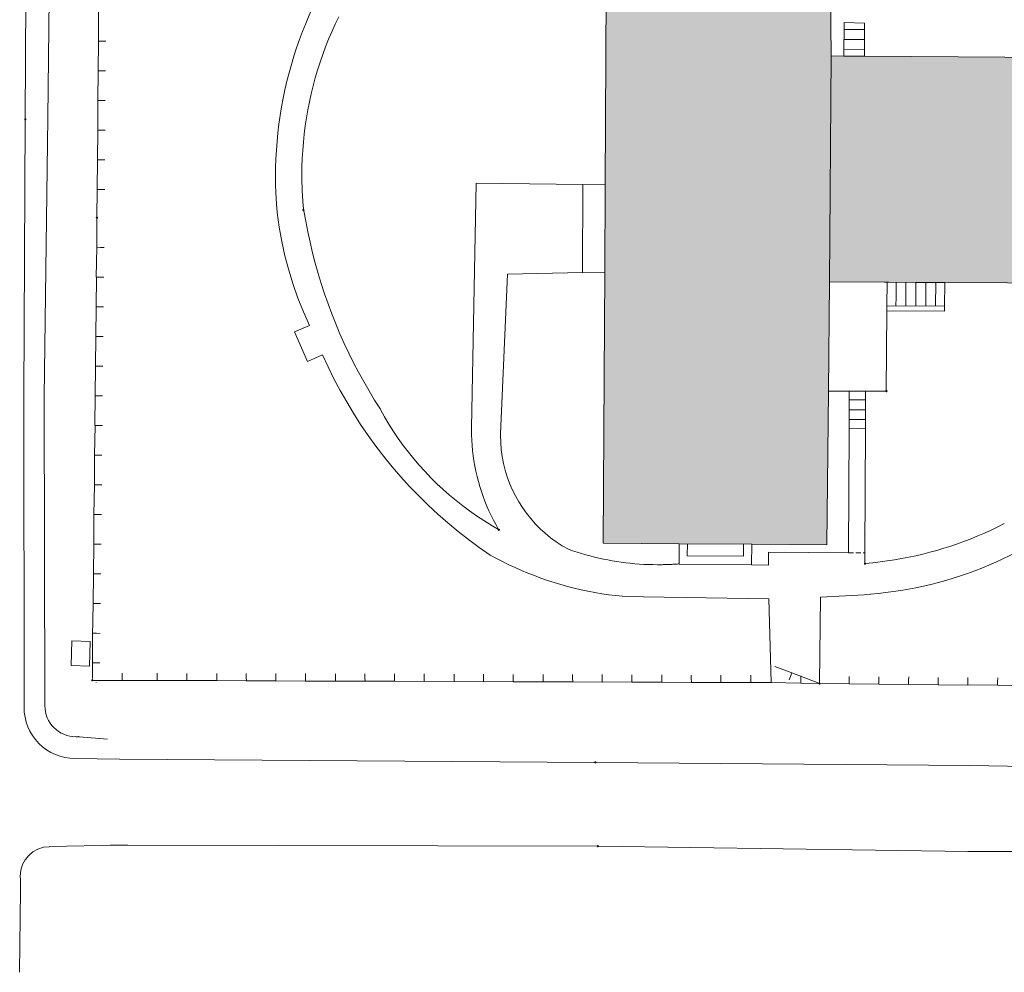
# Model space of a CAD drawing. Header units: metres. Extents: x -15 to 143, y -45 to 47.
# Tile 22 of 41: x 87.45 to 89.84, y 25.81 to 28.12. Entities that reach past the tile are written whole.
import ezdxf

# ---------------------------------------------------------------- set-up
doc = ezdxf.new("R2010")
doc.units = ezdxf.units.M
doc.header["$LTSCALE"] = 0.0125
doc.layers.add('X_YYY_STF_8', color=7, linetype='Continuous', lineweight=9)

# ---------------------------------------------------------------- blocks, each defined once
blk = doc.blocks.new('Ü_Plan_W')
at = {"layer": 'X_YYY_STF_8'}
h = blk.add_hatch(color=9, dxfattribs=at)
h.dxf.hatch_style = 1
h.paths.add_polyline_path([(1.1847, 1.8157), (1.3697, 1.8161), (1.4556, 1.8153), (1.6381, 1.8127), (1.6394, 1.687), (1.6364, 1.2302), (1.6339, 1.0092), (1.6309, 0.6985), (1.4789, 0.6998), (1.332, 0.7006), (1.1788, 0.7019), (1.1806, 1.0391), (1.1817, 1.2484), (1.1826, 1.4266)])
h = blk.add_hatch(color=9, dxfattribs=at)
h.dxf.hatch_style = 1
edge = h.paths.add_edge_path()
edge.add_line((1.6394, 1.687), (1.6652, 1.6866))
edge.add_line((1.6652, 1.6866), (1.7067, 1.6866))
edge.add_line((1.7067, 1.6866), (2.3688, 1.6818))
edge.add_line((2.3688, 1.6818), (3.2315, 1.6756))
edge.add_line((3.2315, 1.6756), (3.3424, 1.6751))
edge.add_line((3.3424, 1.6751), (3.6934, 1.6743))
edge.add_line((3.6934, 1.6743), (3.8902, 1.673))
edge.add_line((3.8902, 1.673), (4.4715, 1.6688))
edge.add_line((4.4715, 1.6688), (4.6387, 1.6654))
edge.add_line((4.6387, 1.6654), (4.8351, 1.662))
edge.add_line((4.8351, 1.662), (4.8474, 1.662))
edge.add_line((4.8474, 1.662), (4.8461, 1.212))
edge.add_line((4.8461, 1.212), (4.7487, 1.2124))
edge.add_line((4.7487, 1.2124), (4.0299, 1.2162))
edge.add_line((4.0299, 1.2162), (3.7713, 1.2179))
edge.add_line((3.7713, 1.2179), (3.771, 1.1312))
edge.add_line((3.771, 1.1312), (3.651, 1.1316))
edge.add_line((3.651, 1.1316), (3.618, 1.132))
edge.add_line((3.618, 1.132), (3.4724, 1.1324))
edge.add_line((3.4724, 1.1324), (3.4322, 1.1324))
edge.add_line((3.4322, 1.1324), (3.3293, 1.1333))
edge.add_line((3.3293, 1.1333), (3.3162, 1.1333))
edge.add_line((3.3162, 1.1333), (3.3167, 1.2205))
edge.add_line((3.3167, 1.2205), (1.6364, 1.2302))
edge.add_line((1.6364, 1.2302), (1.6394, 1.687))
at = {"layer": 'X_YYY_STF_8', "linetype": 'Continuous', "lineweight": 0}
for points in [[(0.0112, 1.5587), (0.0104, 1.5575), (0.0095, 1.5575), (0.0087, 1.5587), (0.0095, 1.56), (0.0104, 1.56), (0.0112, 1.5587)], [(0.5738, 1.3754), (0.5734, 1.3741), (0.5721, 1.3741), (0.5713, 1.3754), (0.5721, 1.3767), (0.5734, 1.3767), (0.5738, 1.3754)], [(1.7528, 1.0092), (1.752, 1.008), (1.7507, 1.008), (1.7499, 1.0092), (1.7507, 1.0101), (1.752, 1.0101), (1.7528, 1.0092)], [(0.9688, 0.7286), (0.9684, 0.7273), (0.9671, 0.7273), (0.9663, 0.7286), (0.9671, 0.7294), (0.9684, 0.7294), (0.9688, 0.7286)], [(0.1467, 0.4246), (0.1458, 0.4233), (0.145, 0.4233), (0.1441, 0.4246), (0.145, 0.4255), (0.1458, 0.4255), (0.1467, 0.4246)], [(1.6173, 0.4178), (1.6165, 0.417), (1.6152, 0.417), (1.6148, 0.4178), (1.6152, 0.4191), (1.6165, 0.4191), (1.6173, 0.4178)], [(1.1644, 0.2586), (1.1635, 0.2574), (1.1623, 0.2574), (1.1618, 0.2586), (1.1623, 0.2595), (1.1635, 0.2595), (1.1644, 0.2586)]]:
    blk.add_hatch(color=256, dxfattribs=at).paths.add_polyline_path(points, flags=0)
at = {"layer": 'X_YYY_STF_8', "linetype": 'Continuous', "lineweight": 9}
for points in [[(0.156, 1.3598), (0.1556, 1.3589), (0.1543, 1.3589), (0.1535, 1.3598), (0.1543, 1.361), (0.1556, 1.361), (0.156, 1.3598)], [(1.7092, 0.6604), (1.7088, 0.6591), (1.7075, 0.6591), (1.7067, 0.6604), (1.7075, 0.6613), (1.7088, 0.6613), (1.7092, 0.6604)], [(1.169, 0.0893), (1.1682, 0.088), (1.1669, 0.088), (1.1665, 0.0893), (1.1669, 0.0902), (1.1682, 0.0902)]]:
    blk.add_hatch(color=256, dxfattribs=at).paths.add_polyline_path(points, flags=0)
at = {"layer": 'X_YYY_STF_8', "linetype": 'Continuous', "lineweight": 0}
for p, q in [((0.0099, 1.56), (0.0159, 2.6022)), ((0.0671, 2.6027), (0.0557, 1.5621)), ((0.1581, 1.7772), (0.1577, 1.7171)), ((1.666, 1.7403), (1.6847, 1.7403)), ((1.6847, 1.7403), (1.7067, 1.7403)), ((0.1577, 1.7171), (0.1573, 1.6569)), ((0.1577, 1.7171), (0.1577, 1.7168)), ((0.1653, 1.7166), (0.1725, 1.7166)), ((1.666, 1.7204), (1.6847, 1.7204)), ((1.6847, 1.7204), (1.7062, 1.72)), ((1.7067, 1.6866), (1.6652, 1.6866)), ((0.1573, 1.6569), (0.1568, 1.5968)), ((0.1573, 1.6569), (0.1573, 1.6569)), ((0.1645, 1.6569), (0.1721, 1.6569)), ((0.1568, 1.5968), (0.1564, 1.5367)), ((0.1568, 1.5968), (0.1568, 1.5968)), ((0.164, 1.5968), (0.1717, 1.5968)), ((0.0099, 1.5575), (0.007, 0.9995)), ((0.0557, 1.5621), (0.0481, 0.9978)), ((0.1564, 1.5371), (0.1556, 1.477)), ((0.1564, 1.5367), (0.1564, 1.5371)), ((0.1636, 1.5367), (0.1712, 1.5367)), ((0.156, 1.477), (0.1552, 1.4169)), ((0.1556, 1.477), (0.156, 1.477)), ((0.1632, 1.477), (0.1708, 1.477)), ((0.1552, 1.4169), (0.1547, 1.361)), ((0.1552, 1.4169), (0.1552, 1.4167)), ((0.1628, 1.4169), (0.1704, 1.4169)), ((0.9214, 1.43), (0.9121, 0.9347)), ((1.1373, 1.4271), (0.9214, 1.43)), ((1.1364, 1.2488), (1.1373, 1.4271)), ((1.1373, 1.4271), (1.1826, 1.4266)), ((0.5734, 1.3754), (0.5734, 1.3752)), ((0.5235, 1.3407), (0.5192, 1.3703)), ((0.5285, 1.3115), (0.5235, 1.3407)), ((0.1543, 1.3001), (0.1535, 1.2399)), ((0.1543, 1.2996), (0.1543, 1.3001)), ((0.1619, 1.2996), (0.1691, 1.2996)), ((0.5349, 1.2827), (0.5285, 1.3115)), ((0.5429, 1.2539), (0.5349, 1.2827)), ((0.1539, 1.2399), (0.153, 1.1798)), ((0.1535, 1.2399), (0.1539, 1.2399)), ((0.1611, 1.2395), (0.1687, 1.2395)), ((0.5514, 1.2251), (0.5429, 1.2539)), ((0.9709, 0.9229), (0.9853, 1.2459)), ((0.9853, 1.2459), (1.1364, 1.2488)), ((0.5611, 1.1972), (0.5514, 1.2251)), ((1.7528, 1.2294), (1.7465, 1.2294)), ((1.7524, 1.1815), (1.7528, 1.2294)), ((1.8692, 1.2285), (1.7528, 1.2294)), ((1.7909, 1.2285), (1.7909, 1.182)), ((1.8108, 1.2285), (1.8108, 1.1815)), ((1.8311, 1.2285), (1.8307, 1.1815)), ((1.851, 1.2285), (1.8506, 1.1815)), ((1.8692, 1.2285), (1.8688, 1.1807)), ((0.5726, 1.1697), (0.5611, 1.1972)), ((1.771, 1.1993), (1.7706, 1.182)), ((0.153, 1.1798), (0.1526, 1.1197)), ((0.153, 1.1798), (0.153, 1.1798)), ((0.1607, 1.1798), (0.1679, 1.1794)), ((1.8688, 1.1807), (1.7524, 1.1815)), ((1.7524, 1.1714), (1.7524, 1.1815)), ((1.8688, 1.1807), (1.8688, 1.171)), ((0.5844, 1.1422), (0.5726, 1.1697)), ((1.7511, 1.0105), (1.7524, 1.1714)), ((1.8688, 1.171), (1.7524, 1.1714)), ((0.5844, 1.1422), (0.5544, 1.129)), ((0.1526, 1.1197), (0.1518, 1.0596)), ((0.1526, 1.1197), (0.1526, 1.1195)), ((0.1598, 1.1197), (0.1674, 1.1197)), ((0.5544, 1.129), (0.5806, 1.0694)), ((0.5806, 1.0694), (0.6107, 1.0825)), ((0.1518, 1.06), (0.1513, 0.9999)), ((0.1518, 1.0596), (0.1518, 1.06)), ((0.1594, 1.0596), (0.167, 1.0596)), ((0.007, 0.9995), (0.0074, 0.3734)), ((0.0493, 0.3734), (0.0481, 0.9978)), ((0.1513, 0.9999), (0.1505, 0.9398)), ((0.1513, 0.9999), (0.1513, 0.9999)), ((0.1585, 0.9995), (0.1662, 0.9995)), ((1.6762, 1.0092), (1.6339, 1.0092)), ((1.7092, 1.0092), (1.6762, 1.0092)), ((1.6762, 0.9339), (1.6762, 1.0092)), ((1.7088, 0.9343), (1.7092, 1.0092)), ((1.7499, 1.0092), (1.7092, 1.0092)), ((1.6766, 0.9919), (1.7084, 0.9915)), ((1.6766, 0.9716), (1.7084, 0.9716)), ((0.1509, 0.9398), (0.1501, 0.8797)), ((0.1505, 0.9398), (0.1509, 0.9398)), ((0.1581, 0.9398), (0.1657, 0.9398)), ((1.6766, 0.9517), (1.7084, 0.9517)), ((1.6762, 0.9339), (1.6749, 0.6824)), ((1.7079, 0.6824), (1.7088, 0.9343)), ((0.1501, 0.8797), (0.1496, 0.82)), ((0.1501, 0.8797), (0.1501, 0.8797)), ((0.1577, 0.8797), (0.1649, 0.8797)), ((0.1496, 0.82), (0.1488, 0.7599)), ((0.1496, 0.82), (0.1496, 0.82)), ((0.1568, 0.8196), (0.1645, 0.8196)), ((0.1488, 0.7599), (0.1484, 0.6998)), ((0.1488, 0.7599), (0.1488, 0.7599)), ((0.1564, 0.7599), (0.164, 0.7595)), ((0.9684, 0.7286), (0.9684, 0.7284)), ((1.7092, 0.7184), (1.7092, 0.7184)), ((0.1484, 0.6998), (0.1475, 0.6397)), ((0.1484, 0.6998), (0.1484, 0.6998)), ((0.1556, 0.6998), (0.1632, 0.6998)), ((1.3485, 0.6761), (1.349, 0.7006)), ((1.4624, 0.6998), (1.462, 0.6752)), ((1.4785, 0.6583), (1.4789, 0.6998)), ((1.6749, 0.6824), (1.5128, 0.6837)), ((1.6897, 0.6824), (1.6999, 0.6824)), ((1.7045, 0.6824), (1.7079, 0.6824)), ((1.7079, 0.6617), (1.7079, 0.6824)), ((1.332, 0.6596), (1.4785, 0.6583)), ((1.462, 0.6752), (1.3485, 0.6761)), ((1.5128, 0.6574), (1.4785, 0.6583)), ((1.7092, 0.6604), (1.7092, 0.6602)), ((0.1475, 0.6401), (0.1471, 0.58)), ((0.1475, 0.6397), (0.1475, 0.6401)), ((0.1552, 0.6397), (0.1628, 0.6397)), ((1.6178, 0.5927), (1.719, 0.5982)), ((0.1471, 0.58), (0.1458, 0.5135)), ((0.1471, 0.58), (0.1471, 0.58)), ((0.1547, 0.5795), (0.1619, 0.5795)), ((1.2177, 0.5939), (1.5132, 0.5893)), ((1.5132, 0.5893), (1.5183, 0.42)), ((0.1463, 0.5199), (0.1463, 0.5197)), ((0.1539, 0.5199), (0.1615, 0.5194)), ((0.1412, 0.5029), (0.1039, 0.5042)), ((0.1399, 0.453), (0.1412, 0.5029)), ((0.1458, 0.4597), (0.1458, 0.4597)), ((0.153, 0.4597), (0.1607, 0.4597)), ((0.1027, 0.4542), (0.1399, 0.453)), ((0.2055, 0.4318), (0.2055, 0.439)), ((0.2766, 0.4314), (0.2766, 0.439)), ((0.3368, 0.4314), (0.3368, 0.4386)), ((0.3969, 0.431), (0.3969, 0.4386)), ((0.4566, 0.431), (0.4566, 0.4386)), ((0.5167, 0.4305), (0.5167, 0.4382)), ((0.5768, 0.4305), (0.5768, 0.4382)), ((1.5602, 0.4394), (1.5255, 0.4521)), ((1.6148, 0.4187), (1.5598, 0.4394)), ((1.5598, 0.4394), (1.5602, 0.4394)), ((0.153, 0.42), (0.153, 0.4197)), ((0.2055, 0.4242), (0.2055, 0.4242)), ((0.2055, 0.4242), (0.2165, 0.4242)), ((0.2766, 0.4242), (0.2766, 0.4242)), ((0.2766, 0.4242), (0.3368, 0.4238)), ((0.3368, 0.4238), (0.3368, 0.4238)), ((0.3368, 0.4238), (0.3969, 0.4238)), ((0.3969, 0.4238), (0.3969, 0.4238)), ((0.3969, 0.4238), (0.4566, 0.4233)), ((0.4566, 0.4233), (0.457, 0.4233)), ((0.457, 0.4233), (0.5167, 0.4233)), ((0.5167, 0.4233), (0.5167, 0.4233)), ((0.5167, 0.4233), (0.5768, 0.4229)), ((0.5768, 0.4229), (0.5768, 0.4229)), ((0.5768, 0.4229), (0.6369, 0.4229)), ((0.6369, 0.4301), (0.6369, 0.4377)), ((0.6369, 0.4229), (0.6369, 0.4229)), ((0.6369, 0.4229), (0.6966, 0.4225)), ((0.6966, 0.4301), (0.6966, 0.4377)), ((0.6966, 0.4225), (0.697, 0.4225)), ((0.697, 0.4225), (0.7567, 0.4225)), ((0.7567, 0.4297), (0.7567, 0.4373)), ((0.7567, 0.4225), (0.7567, 0.4225)), ((0.7567, 0.4225), (0.8168, 0.4221)), ((0.8168, 0.4297), (0.8168, 0.4373)), ((0.8168, 0.4221), (0.8168, 0.4225)), ((0.8168, 0.4225), (0.8769, 0.4221)), ((0.8769, 0.4297), (0.8769, 0.4369)), ((0.8769, 0.4221), (0.8769, 0.4221)), ((0.8769, 0.4221), (0.9366, 0.4216)), ((0.9366, 0.4293), (0.9366, 0.4369)), ((0.9366, 0.4216), (0.9366, 0.4221)), ((0.9366, 0.4221), (0.9967, 0.4216)), ((0.9967, 0.4293), (0.9967, 0.4365)), ((0.9967, 0.4216), (0.9967, 0.4216)), ((0.9967, 0.4216), (1.0569, 0.4212)), ((1.0569, 0.4288), (1.0569, 0.4365)), ((1.0569, 0.4212), (1.0569, 0.4216)), ((1.0569, 0.4216), (1.1165, 0.4212)), ((1.1165, 0.4288), (1.1165, 0.436)), ((1.1165, 0.4212), (1.117, 0.4212)), ((1.117, 0.4212), (1.1767, 0.4208)), ((1.1767, 0.4284), (1.1767, 0.436)), ((1.1767, 0.4208), (1.1767, 0.4212)), ((1.1767, 0.4212), (1.2368, 0.4208)), ((1.2368, 0.4284), (1.2368, 0.4356)), ((1.2368, 0.4208), (1.2368, 0.4208)), ((1.2368, 0.4208), (1.2969, 0.4208)), ((1.2969, 0.428), (1.2969, 0.4356)), ((1.2969, 0.4208), (1.2969, 0.4208)), ((1.2969, 0.4208), (1.3566, 0.4204)), ((1.3566, 0.428), (1.3566, 0.4352)), ((1.3566, 0.4204), (1.357, 0.4204)), ((1.357, 0.4204), (1.4167, 0.4204)), ((1.4167, 0.4276), (1.4167, 0.4352)), ((1.4167, 0.4204), (1.4167, 0.4204)), ((1.4167, 0.4204), (1.4768, 0.42)), ((1.4768, 0.4276), (1.4768, 0.4352)), ((1.4768, 0.42), (1.4768, 0.4197)), ((1.4768, 0.42), (1.5183, 0.42)), ((1.5572, 0.4322), (1.5547, 0.4255)), ((1.5784, 0.4263), (1.5784, 0.4335)), ((1.5784, 0.4187), (1.5784, 0.4187)), ((1.5784, 0.4187), (1.6148, 0.4178)), ((1.6762, 0.425), (1.6762, 0.4322)), ((1.7363, 0.4242), (1.7363, 0.4318)), ((1.796, 0.4238), (1.7964, 0.4314)), ((1.8561, 0.4229), (1.8561, 0.4305)), ((1.9162, 0.4225), (1.9162, 0.4301)), ((1.9759, 0.4216), (1.9763, 0.4293)), ((1.6762, 0.4174), (1.6762, 0.4174)), ((1.6762, 0.4174), (1.7359, 0.417)), ((1.7359, 0.417), (1.7363, 0.417)), ((1.7363, 0.417), (1.796, 0.4161)), ((1.796, 0.4161), (1.796, 0.4161)), ((1.796, 0.4161), (1.8561, 0.4157)), ((1.8561, 0.4157), (1.8561, 0.4157)), ((1.8561, 0.4157), (1.9158, 0.4149)), ((1.9158, 0.4149), (1.9162, 0.4153)), ((1.9162, 0.4153), (1.9759, 0.4144)), ((1.9759, 0.4144), (1.9759, 0.4144)), ((1.9759, 0.4144), (2.036, 0.4136)), ((0.1187, 0.3103), (0.1763, 0.3052)), ((0.2004, 0.2654), (1.1618, 0.2586)), ((1.1644, 0.2586), (1.9209, 0.2523)), ((1.9209, 0.2523), (2.0949, 0.2493)), ((0.1992, 0.0914), (0.0582, 0.0885)), ((0.2165, 0.0919), (0.1814, 0.091)), ((1.1665, 0.0893), (0.1992, 0.0914)), ((1.1686, 0.0893), (1.1686, 0.0891)), ((1.9162, 0.0787), (1.169, 0.0893)), ((2.7502, 0.0745), (1.9162, 0.0787)), ((0.0002, 0.0237), (0, 0)), ((0, 0), (-0.0015, -0.1659))]:
    blk.add_line(p, q, dxfattribs=at)
at = {"layer": 'X_YYY_STF_8', "linetype": 'Continuous', "lineweight": 5}
for p, q in [((1.6652, 1.6866), (1.6656, 1.7543)), ((1.6656, 1.7543), (1.7071, 1.753)), ((1.7071, 1.753), (1.7067, 1.6866)), ((1.6656, 1.7005), (1.7062, 1.7001)), ((1.1364, 1.2488), (1.1817, 1.2484)), ((1.771, 1.2285), (1.771, 1.1993)), ((1.7088, 0.9343), (1.6762, 0.9339)), ((1.332, 0.7006), (1.332, 0.6596)), ((1.5128, 0.6574), (1.5128, 0.6837)), ((1.6161, 0.4191), (1.6178, 0.5927)), ((0.0074, 0.37), (0.0074, 0.3734)), ((0.1103, 0.2663), (0.2004, 0.2654))]:
    blk.add_line(p, q, dxfattribs=at)
at = {"layer": 'X_YYY_STF_8', "linetype": 'Continuous', "lineweight": 13}
for p, q in [((0.1577, 1.7171), (0.1653, 1.7166)), ((0.1573, 1.6569), (0.1645, 1.6569)), ((0.1568, 1.5968), (0.164, 1.5968)), ((0.1564, 1.5371), (0.1636, 1.5367)), ((0.156, 1.477), (0.1632, 1.477)), ((0.1552, 1.4169), (0.1628, 1.4169)), ((0.1543, 1.3001), (0.1619, 1.2996)), ((0.1539, 1.2399), (0.1611, 1.2395)), ((0.153, 1.1798), (0.1607, 1.1798)), ((0.1526, 1.1197), (0.1598, 1.1197)), ((0.1518, 1.06), (0.1594, 1.0596)), ((0.1513, 0.9999), (0.1585, 0.9995)), ((0.1509, 0.9398), (0.1581, 0.9398)), ((0.1501, 0.8797), (0.1577, 0.8797)), ((0.1496, 0.82), (0.1568, 0.8196)), ((0.1488, 0.7599), (0.1564, 0.7599)), ((0.1484, 0.6998), (0.1556, 0.6998)), ((1.6749, 0.6824), (1.6847, 0.6824)), ((0.1475, 0.6401), (0.1552, 0.6397)), ((0.1471, 0.58), (0.1547, 0.5795)), ((0.1463, 0.5199), (0.1539, 0.5199)), ((0.1458, 0.4597), (0.153, 0.4597)), ((1.5602, 0.4394), (1.5572, 0.4322)), ((0.2055, 0.4242), (0.2055, 0.4318)), ((0.2766, 0.4242), (0.2766, 0.4314)), ((0.3368, 0.4238), (0.3368, 0.4314)), ((0.3969, 0.4238), (0.3969, 0.431)), ((0.457, 0.4233), (0.4566, 0.431)), ((0.5167, 0.4233), (0.5167, 0.4305)), ((0.5768, 0.4229), (0.5768, 0.4305)), ((0.6369, 0.4229), (0.6369, 0.4301)), ((0.697, 0.4225), (0.6966, 0.4301)), ((0.7567, 0.4225), (0.7567, 0.4297)), ((0.8168, 0.4225), (0.8168, 0.4297)), ((0.8769, 0.4221), (0.8769, 0.4297)), ((0.9366, 0.4221), (0.9366, 0.4293)), ((0.9967, 0.4216), (0.9967, 0.4293)), ((1.0569, 0.4216), (1.0569, 0.4288)), ((1.117, 0.4212), (1.1165, 0.4288)), ((1.1767, 0.4212), (1.1767, 0.4284)), ((1.2368, 0.4208), (1.2368, 0.4284)), ((1.2969, 0.4208), (1.2969, 0.428)), ((1.357, 0.4204), (1.3566, 0.428)), ((1.4167, 0.4204), (1.4167, 0.4276)), ((1.4768, 0.42), (1.4768, 0.4276)), ((1.5784, 0.4187), (1.5784, 0.4263)), ((1.6762, 0.4174), (1.6762, 0.425)), ((1.7363, 0.417), (1.7363, 0.4242)), ((1.796, 0.4161), (1.796, 0.4238)), ((1.8561, 0.4157), (1.8561, 0.4229)), ((1.9162, 0.4153), (1.9162, 0.4225)), ((1.9759, 0.4144), (1.9759, 0.4216))]:
    blk.add_line(p, q, dxfattribs=at)
at = {"layer": 'X_YYY_STF_8', "linetype": 'Continuous', "lineweight": 9}
for p, q in [((0.1577, 1.7171), (0.1577, 1.7168)), ((0.1573, 1.6569), (0.1573, 1.6569)), ((0.1568, 1.5968), (0.1568, 1.5968)), ((0.0108, 1.5587), (0.0108, 1.5585)), ((0.1564, 1.5367), (0.1564, 1.5371)), ((0.1556, 1.477), (0.156, 1.477)), ((0.1552, 1.4169), (0.1552, 1.4167)), ((0.1547, 1.3585), (0.1543, 1.2996)), ((0.1543, 1.2996), (0.1543, 1.3001)), ((0.1535, 1.2399), (0.1539, 1.2399)), ((0.153, 1.1798), (0.153, 1.1798)), ((0.1526, 1.1197), (0.1526, 1.1195)), ((0.1518, 1.0596), (0.1518, 1.06)), ((0.1513, 0.9999), (0.1513, 0.9999)), ((1.7524, 1.0092), (1.7524, 1.009)), ((0.1505, 0.9398), (0.1509, 0.9398)), ((0.1501, 0.8797), (0.1501, 0.8797)), ((0.1496, 0.82), (0.1496, 0.82)), ((0.1488, 0.7599), (0.1488, 0.7599)), ((0.1484, 0.6998), (0.1484, 0.6998)), ((0.1475, 0.6397), (0.1475, 0.6401)), ((0.1471, 0.58), (0.1471, 0.58)), ((0.1463, 0.5199), (0.1463, 0.5197)), ((0.1458, 0.4597), (0.1458, 0.4597)), ((1.5598, 0.4394), (1.5602, 0.4394)), ((0.1463, 0.4246), (0.1463, 0.4244)), ((0.1467, 0.4242), (0.2055, 0.4242)), ((0.2055, 0.4242), (0.2055, 0.4242)), ((0.2165, 0.4242), (0.2766, 0.4242)), ((0.2766, 0.4242), (0.2766, 0.4242)), ((0.3368, 0.4238), (0.3368, 0.4238)), ((0.3969, 0.4238), (0.3969, 0.4238)), ((0.4566, 0.4233), (0.457, 0.4233)), ((0.5167, 0.4233), (0.5167, 0.4233)), ((0.5768, 0.4229), (0.5768, 0.4229)), ((0.6369, 0.4229), (0.6369, 0.4229)), ((0.6966, 0.4225), (0.697, 0.4225)), ((0.7567, 0.4225), (0.7567, 0.4225)), ((0.8168, 0.4221), (0.8168, 0.4225)), ((0.8769, 0.4221), (0.8769, 0.4221)), ((0.9366, 0.4216), (0.9366, 0.4221)), ((0.9967, 0.4216), (0.9967, 0.4216)), ((1.0569, 0.4212), (1.0569, 0.4216)), ((1.1165, 0.4212), (1.117, 0.4212)), ((1.1767, 0.4208), (1.1767, 0.4212)), ((1.2368, 0.4208), (1.2368, 0.4208)), ((1.2969, 0.4208), (1.2969, 0.4208)), ((1.3566, 0.4204), (1.357, 0.4204)), ((1.4167, 0.4204), (1.4167, 0.4204)), ((1.4768, 0.42), (1.4768, 0.4197)), ((1.5183, 0.42), (1.5784, 0.4187)), ((1.5784, 0.4187), (1.5784, 0.4187)), ((1.6173, 0.4178), (1.6762, 0.4174)), ((1.6762, 0.4174), (1.6762, 0.4174)), ((1.7359, 0.417), (1.7363, 0.417)), ((1.796, 0.4161), (1.796, 0.4161)), ((1.8561, 0.4157), (1.8561, 0.4157)), ((1.9158, 0.4149), (1.9162, 0.4153)), ((1.9759, 0.4144), (1.9759, 0.4144)), ((1.164, 0.2586), (1.164, 0.2584))]:
    blk.add_line(p, q, dxfattribs=at)
at = {"layer": 'X_YYY_STF_8', "linetype": 'Continuous', "lineweight": 18}
for p, q in [((0.1039, 0.5042), (0.1027, 0.4542)), ((0.1458, 0.428), (0.1458, 0.5135))]:
    blk.add_line(p, q, dxfattribs=at)
at = {"layer": 'X_YYY_STF_8'}
for points in [[(1.1847, 1.8157), (1.3697, 1.8161), (1.4556, 1.8153), (1.6381, 1.8127), (1.6394, 1.687), (1.6364, 1.2302), (1.6339, 1.0092), (1.6309, 0.6985), (1.4789, 0.6998), (1.332, 0.7006), (1.1788, 0.7019), (1.1806, 1.0391), (1.1817, 1.2484), (1.1826, 1.4266), (1.1847, 1.8157)], [(1.6394, 1.687), (1.6652, 1.6866), (1.7067, 1.6866), (2.3688, 1.6818), (3.2315, 1.6756), (3.3424, 1.6751), (3.6934, 1.6743), (3.8902, 1.673), (4.4715, 1.6688)], [(4.0299, 1.2162), (3.7713, 1.2179), (3.771, 1.1312), (3.651, 1.1316), (3.618, 1.132), (3.4724, 1.1324), (3.4322, 1.1324), (3.3293, 1.1333), (3.3162, 1.1333), (3.3167, 1.2205), (1.6364, 1.2302), (1.6394, 1.687)]]:
    blk.add_lwpolyline(points, dxfattribs=at)
at = {"layer": 'X_YYY_STF_8', "linetype": 'Continuous', "lineweight": 0}
for points in [[(0.5158, 1.4436), (0.516, 1.4613), (0.5166, 1.4789), (0.5176, 1.4966), (0.5189, 1.5142), (0.5206, 1.5317), (0.5227, 1.5492), (0.5252, 1.5666), (0.5281, 1.584), (0.5313, 1.6013), (0.5349, 1.6185), (0.5389, 1.6357), (0.5433, 1.6527), (0.548, 1.6697), (0.5531, 1.6865), (0.5585, 1.7033), (0.5643, 1.7199), (0.5705, 1.7364), (0.577, 1.7528), (0.5839, 1.7691), (0.5912, 1.7852)], [(0.5692, 1.4461), (0.5694, 1.4627), (0.5699, 1.4793), (0.5709, 1.4959), (0.5722, 1.5124), (0.5739, 1.5289), (0.576, 1.5454), (0.5784, 1.5617), (0.5813, 1.578), (0.5844, 1.5943), (0.588, 1.6104), (0.5919, 1.6265), (0.5962, 1.6425), (0.6009, 1.6583), (0.6059, 1.6741), (0.6113, 1.6898), (0.6171, 1.7053), (0.6232, 1.7207), (0.6297, 1.736), (0.6365, 1.7512), (0.6437, 1.7662)], [(0.5192, 1.3703), (0.5189, 1.3738), (0.5186, 1.3774), (0.5183, 1.3809), (0.5181, 1.3845), (0.5178, 1.388), (0.5176, 1.3916), (0.5173, 1.3952), (0.5171, 1.3989), (0.5169, 1.4025), (0.5167, 1.4062), (0.5166, 1.4098), (0.5164, 1.4135), (0.5163, 1.4172), (0.5162, 1.421), (0.5161, 1.4247), (0.516, 1.4284), (0.5159, 1.4322), (0.5159, 1.436), (0.5158, 1.4398), (0.5158, 1.4436)], [(0.5726, 1.3767), (0.5722, 1.3801), (0.572, 1.3835), (0.5717, 1.387), (0.5714, 1.3904), (0.5711, 1.3938), (0.5709, 1.3973), (0.5707, 1.4007), (0.5705, 1.4042), (0.5703, 1.4076), (0.5701, 1.4111), (0.5699, 1.4145), (0.5698, 1.418), (0.5696, 1.4215), (0.5695, 1.425), (0.5694, 1.4285), (0.5693, 1.432), (0.5693, 1.4355), (0.5692, 1.439), (0.5692, 1.4426), (0.5692, 1.4461)], [(0.5713, 1.3754), (0.5713, 1.3755), (0.5713, 1.3757), (0.5713, 1.3758), (0.5713, 1.3759), (0.5714, 1.376), (0.5714, 1.3761), (0.5714, 1.3762), (0.5715, 1.3762), (0.5715, 1.3763), (0.5716, 1.3764), (0.5717, 1.3764), (0.5717, 1.3765), (0.5718, 1.3765), (0.5719, 1.3766), (0.572, 1.3766), (0.5721, 1.3766), (0.5722, 1.3767), (0.5723, 1.3767), (0.5724, 1.3767), (0.5726, 1.3767)], [(0.5726, 1.3746), (0.5724, 1.3746), (0.5723, 1.3746), (0.5722, 1.3746), (0.5721, 1.3746), (0.572, 1.3746), (0.5719, 1.3747), (0.5718, 1.3747), (0.5717, 1.3747), (0.5717, 1.3748), (0.5716, 1.3748), (0.5715, 1.3749), (0.5715, 1.3749), (0.5714, 1.375), (0.5714, 1.375), (0.5714, 1.3751), (0.5713, 1.3752), (0.5713, 1.3752), (0.5713, 1.3753), (0.5713, 1.3754), (0.5713, 1.3754)], [(0.5726, 1.3767), (0.5726, 1.3767), (0.5727, 1.3767), (0.5727, 1.3767), (0.5728, 1.3766), (0.5729, 1.3766), (0.5729, 1.3766), (0.573, 1.3765), (0.573, 1.3765), (0.5731, 1.3764), (0.5731, 1.3764), (0.5732, 1.3763), (0.5732, 1.3762), (0.5733, 1.3762), (0.5733, 1.3761), (0.5733, 1.376), (0.5734, 1.3759), (0.5734, 1.3758), (0.5734, 1.3757), (0.5734, 1.3755), (0.5734, 1.3754)], [(0.5734, 1.3754), (0.5734, 1.3754), (0.5734, 1.3753), (0.5734, 1.3752), (0.5734, 1.3752), (0.5733, 1.3751), (0.5733, 1.375), (0.5733, 1.375), (0.5732, 1.3749), (0.5732, 1.3749), (0.5731, 1.3748), (0.5731, 1.3748), (0.573, 1.3747), (0.573, 1.3747), (0.5729, 1.3747), (0.5729, 1.3746), (0.5728, 1.3746), (0.5727, 1.3746), (0.5727, 1.3746), (0.5726, 1.3746), (0.5726, 1.3746)], [(0.7279, 0.9728), (0.7163, 0.9912), (0.7051, 1.0097), (0.6943, 1.0285), (0.6839, 1.0475), (0.6738, 1.0667), (0.6642, 1.0861), (0.655, 1.1056), (0.6462, 1.1254), (0.6378, 1.1453), (0.6299, 1.1654), (0.6223, 1.1856), (0.6152, 1.2061), (0.6085, 1.2266), (0.6022, 1.2473), (0.5963, 1.2682), (0.5909, 1.2891), (0.5858, 1.3102), (0.5813, 1.3314), (0.5771, 1.3527), (0.5734, 1.3741)], [(0.1535, 1.3602), (0.1535, 1.3602), (0.1535, 1.3603), (0.1535, 1.3604), (0.1535, 1.3604), (0.1535, 1.3605), (0.1536, 1.3605), (0.1536, 1.3606), (0.1537, 1.3607), (0.1537, 1.3607), (0.1538, 1.3608), (0.1538, 1.3608), (0.1539, 1.3608), (0.154, 1.3609), (0.1541, 1.3609), (0.1542, 1.3609), (0.1543, 1.361), (0.1544, 1.361), (0.1545, 1.361), (0.1546, 1.361), (0.1547, 1.361)], [(0.1547, 1.3589), (0.1546, 1.3589), (0.1545, 1.3589), (0.1544, 1.3589), (0.1543, 1.359), (0.1542, 1.359), (0.1541, 1.359), (0.154, 1.3591), (0.1539, 1.3591), (0.1538, 1.3592), (0.1538, 1.3592), (0.1537, 1.3593), (0.1537, 1.3594), (0.1536, 1.3594), (0.1536, 1.3595), (0.1535, 1.3596), (0.1535, 1.3597), (0.1535, 1.3598), (0.1535, 1.3599), (0.1535, 1.3601), (0.1535, 1.3602)], [(0.1556, 1.3598), (0.1556, 1.3597), (0.1556, 1.3596), (0.1555, 1.3596), (0.1555, 1.3595), (0.1555, 1.3594), (0.1555, 1.3594), (0.1554, 1.3593), (0.1554, 1.3593), (0.1554, 1.3592), (0.1553, 1.3592), (0.1553, 1.3591), (0.1552, 1.3591), (0.1552, 1.359), (0.1551, 1.359), (0.155, 1.359), (0.155, 1.359), (0.1549, 1.3589), (0.1549, 1.3589), (0.1548, 1.3589), (0.1547, 1.3589)], [(0.1556, 1.3602), (0.1556, 1.3602), (0.1556, 1.3602), (0.1556, 1.3602), (0.1556, 1.3602), (0.1556, 1.3602), (0.1556, 1.3602), (0.1556, 1.3602), (0.1556, 1.3602), (0.1556, 1.3601), (0.1556, 1.3601), (0.1556, 1.3601), (0.1556, 1.3601), (0.1556, 1.3601), (0.1556, 1.36), (0.1556, 1.36), (0.1556, 1.36), (0.1556, 1.3599), (0.1556, 1.3599), (0.1556, 1.3598), (0.1556, 1.3598)], [(0.9502, 0.6778), (0.928, 0.6931), (0.9063, 0.7091), (0.8851, 0.7256), (0.8645, 0.7427), (0.8443, 0.7603), (0.8247, 0.7785), (0.8056, 0.7972), (0.7871, 0.8164), (0.7691, 0.8361), (0.7517, 0.8564), (0.7349, 0.8771), (0.7187, 0.8982), (0.703, 0.9198), (0.688, 0.9419), (0.6736, 0.9644), (0.6598, 0.9873), (0.6466, 1.0106), (0.6341, 1.0343), (0.6223, 1.0584), (0.6111, 1.0829)], [(0.9667, 0.7294), (0.9517, 0.7382), (0.937, 0.7474), (0.9226, 0.7569), (0.9084, 0.7669), (0.8946, 0.7772), (0.8811, 0.7879), (0.8679, 0.799), (0.855, 0.8104), (0.8424, 0.8221), (0.8302, 0.8342), (0.8183, 0.8467), (0.8067, 0.8594), (0.7955, 0.8725), (0.7847, 0.8859), (0.7743, 0.8996), (0.7642, 0.9136), (0.7545, 0.9279), (0.7453, 0.9425), (0.7364, 0.9573), (0.7279, 0.9724)], [(0.9121, 0.9313), (0.9121, 0.939), (0.9121, 0.9347)], [(0.9671, 0.7294), (0.9618, 0.7387), (0.9568, 0.7481), (0.9521, 0.7576), (0.9476, 0.7672), (0.9433, 0.7769), (0.9394, 0.7867), (0.9356, 0.7965), (0.9322, 0.8065), (0.929, 0.8166), (0.9261, 0.8267), (0.9235, 0.8369), (0.9211, 0.8472), (0.919, 0.8576), (0.9172, 0.868), (0.9156, 0.8784), (0.9143, 0.8889), (0.9134, 0.8995), (0.9126, 0.9101), (0.9122, 0.9207), (0.9121, 0.9313)], [(0.9709, 0.9195), (0.9709, 0.925), (0.9709, 0.9229)], [(1.1081, 0.6896), (1.0956, 0.6967), (1.0837, 0.7045), (1.0722, 0.7128), (1.0613, 0.7217), (1.0509, 0.7311), (1.0411, 0.7411), (1.0319, 0.7515), (1.0232, 0.7624), (1.0152, 0.7738), (1.0077, 0.7855), (1.001, 0.7976), (0.9948, 0.8101), (0.9893, 0.8229), (0.9845, 0.836), (0.9804, 0.8494), (0.9771, 0.863), (0.9744, 0.8769), (0.9725, 0.8909), (0.9713, 0.9051), (0.9709, 0.9195)], [(1.9895, 0.7413), (1.9763, 0.7347), (1.9631, 0.7283), (1.9497, 0.7223), (1.9362, 0.7164), (1.9226, 0.7109), (1.909, 0.7056), (1.8952, 0.7006), (1.8813, 0.6959), (1.8673, 0.6914), (1.8533, 0.6872), (1.8392, 0.6833), (1.825, 0.6797), (1.8107, 0.6763), (1.7964, 0.6733), (1.782, 0.6705), (1.7675, 0.668), (1.753, 0.6658), (1.7385, 0.6638), (1.7239, 0.6622), (1.7092, 0.6608)], [(0.9663, 0.7286), (0.9663, 0.7287), (0.9663, 0.7288), (0.9663, 0.7289), (0.9663, 0.729), (0.9663, 0.7291), (0.9664, 0.7292), (0.9664, 0.7293), (0.9665, 0.7294), (0.9665, 0.7295), (0.9666, 0.7295), (0.9666, 0.7296), (0.9667, 0.7296), (0.9668, 0.7297), (0.9669, 0.7297), (0.967, 0.7298), (0.9671, 0.7298), (0.9672, 0.7298), (0.9673, 0.7298), (0.9674, 0.7298), (0.9675, 0.7298)], [(0.9675, 0.7273), (0.9674, 0.7273), (0.9673, 0.7273), (0.9672, 0.7273), (0.9671, 0.7274), (0.967, 0.7274), (0.9669, 0.7275), (0.9668, 0.7276), (0.9667, 0.7276), (0.9666, 0.7277), (0.9666, 0.7278), (0.9665, 0.7279), (0.9665, 0.7279), (0.9664, 0.728), (0.9664, 0.7281), (0.9663, 0.7282), (0.9663, 0.7283), (0.9663, 0.7284), (0.9663, 0.7284), (0.9663, 0.7285), (0.9663, 0.7286)], [(0.9675, 0.7298), (0.9676, 0.7298), (0.9677, 0.7298), (0.9677, 0.7298), (0.9678, 0.7298), (0.9678, 0.7298), (0.9679, 0.7297), (0.968, 0.7297), (0.968, 0.7296), (0.9681, 0.7296), (0.9681, 0.7295), (0.9682, 0.7295), (0.9682, 0.7294), (0.9682, 0.7293), (0.9683, 0.7292), (0.9683, 0.7291), (0.9683, 0.729), (0.9684, 0.7289), (0.9684, 0.7288), (0.9684, 0.7287), (0.9684, 0.7286)], [(0.9684, 0.7286), (0.9684, 0.7284), (0.9684, 0.7283), (0.9684, 0.7282), (0.9683, 0.7281), (0.9683, 0.728), (0.9683, 0.7279), (0.9682, 0.7278), (0.9682, 0.7277), (0.9682, 0.7277), (0.9681, 0.7276), (0.9681, 0.7275), (0.968, 0.7275), (0.968, 0.7274), (0.9679, 0.7274), (0.9678, 0.7274), (0.9678, 0.7273), (0.9677, 0.7273), (0.9677, 0.7273), (0.9676, 0.7273), (0.9675, 0.7273)], [(1.2177, 0.5944), (1.2036, 0.5958), (1.1895, 0.5976), (1.1755, 0.5997), (1.1615, 0.6021), (1.1476, 0.6047), (1.1338, 0.6077), (1.1201, 0.6109), (1.1064, 0.6144), (1.0928, 0.6182), (1.0793, 0.6223), (1.0659, 0.6266), (1.0526, 0.6312), (1.0394, 0.6361), (1.0263, 0.6413), (1.0133, 0.6467), (1.0005, 0.6524), (0.9877, 0.6583), (0.9751, 0.6646), (0.9626, 0.671), (0.9502, 0.6778)], [(1.2884, 0.6583), (1.2792, 0.6584), (1.27, 0.6586), (1.2608, 0.659), (1.2517, 0.6596), (1.2425, 0.6603), (1.2334, 0.6611), (1.2242, 0.6622), (1.2151, 0.6633), (1.206, 0.6647), (1.197, 0.6662), (1.1879, 0.6678), (1.1789, 0.6696), (1.17, 0.6716), (1.161, 0.6737), (1.1521, 0.676), (1.1432, 0.6784), (1.1344, 0.681), (1.1256, 0.6837), (1.1168, 0.6866), (1.1081, 0.6896)], [(2.0149, 0.6841), (2.001, 0.677), (1.987, 0.6702), (1.9729, 0.6637), (1.9587, 0.6575), (1.9444, 0.6515), (1.93, 0.6459), (1.9154, 0.6406), (1.9008, 0.6355), (1.886, 0.6308), (1.8712, 0.6263), (1.8563, 0.6222), (1.8413, 0.6184), (1.8262, 0.6148), (1.8111, 0.6116), (1.7958, 0.6087), (1.7806, 0.6062), (1.7652, 0.6039), (1.7499, 0.602), (1.7344, 0.6003), (1.719, 0.599)], [(1.332, 0.66), (1.33, 0.6598), (1.3279, 0.6596), (1.3259, 0.6595), (1.3238, 0.6593), (1.3217, 0.6592), (1.3196, 0.6591), (1.3175, 0.6589), (1.3153, 0.6588), (1.3132, 0.6587), (1.311, 0.6587), (1.3088, 0.6586), (1.3066, 0.6585), (1.3044, 0.6585), (1.3022, 0.6584), (1.2999, 0.6584), (1.2977, 0.6583), (1.2954, 0.6583), (1.2931, 0.6583), (1.2908, 0.6583), (1.2884, 0.6583)], [(1.7067, 0.6604), (1.7067, 0.6605), (1.7067, 0.6607), (1.7067, 0.6608), (1.7067, 0.6609), (1.7068, 0.661), (1.7068, 0.6611), (1.7068, 0.6611), (1.7069, 0.6612), (1.7069, 0.6613), (1.707, 0.6614), (1.7071, 0.6614), (1.7071, 0.6615), (1.7072, 0.6615), (1.7073, 0.6616), (1.7074, 0.6616), (1.7075, 0.6616), (1.7076, 0.6616), (1.7077, 0.6617), (1.7078, 0.6617), (1.7079, 0.6617)], [(1.7079, 0.6596), (1.7078, 0.6596), (1.7077, 0.6596), (1.7076, 0.6596), (1.7075, 0.6596), (1.7074, 0.6596), (1.7073, 0.6597), (1.7072, 0.6597), (1.7071, 0.6597), (1.7071, 0.6598), (1.707, 0.6598), (1.7069, 0.6599), (1.7069, 0.6599), (1.7068, 0.66), (1.7068, 0.66), (1.7068, 0.6601), (1.7067, 0.6602), (1.7067, 0.6602), (1.7067, 0.6603), (1.7067, 0.6603), (1.7067, 0.6604)], [(1.7079, 0.6617), (1.708, 0.6617), (1.7081, 0.6617), (1.7082, 0.6616), (1.7082, 0.6616), (1.7083, 0.6616), (1.7084, 0.6616), (1.7085, 0.6615), (1.7086, 0.6615), (1.7087, 0.6614), (1.7087, 0.6614), (1.7088, 0.6613), (1.7089, 0.6612), (1.709, 0.6611), (1.709, 0.6611), (1.7091, 0.661), (1.7091, 0.6609), (1.7092, 0.6608), (1.7092, 0.6607), (1.7092, 0.6605), (1.7092, 0.6604)], [(1.7092, 0.6604), (1.7091, 0.6603), (1.7091, 0.6603), (1.709, 0.6602), (1.709, 0.6602), (1.7089, 0.6601), (1.7088, 0.66), (1.7088, 0.66), (1.7087, 0.6599), (1.7086, 0.6599), (1.7086, 0.6598), (1.7085, 0.6598), (1.7084, 0.6597), (1.7084, 0.6597), (1.7083, 0.6597), (1.7083, 0.6596), (1.7082, 0.6596), (1.7081, 0.6596), (1.7081, 0.6596), (1.708, 0.6596), (1.7079, 0.6596)], [(1.6148, 0.4183), (1.6148, 0.4183), (1.6148, 0.4184), (1.6148, 0.4184), (1.6149, 0.4185), (1.6149, 0.4186), (1.6149, 0.4186), (1.6149, 0.4187), (1.615, 0.4187), (1.615, 0.4188), (1.6151, 0.4188), (1.6151, 0.4189), (1.6152, 0.4189), (1.6152, 0.419), (1.6153, 0.419), (1.6153, 0.419), (1.6154, 0.4191), (1.6155, 0.4191), (1.6155, 0.4191), (1.6156, 0.4191), (1.6156, 0.4191)], [(1.6156, 0.417), (1.6156, 0.417), (1.6155, 0.417), (1.6155, 0.417), (1.6154, 0.417), (1.6153, 0.4171), (1.6153, 0.4171), (1.6152, 0.4171), (1.6152, 0.4172), (1.6151, 0.4172), (1.6151, 0.4173), (1.615, 0.4174), (1.615, 0.4174), (1.6149, 0.4175), (1.6149, 0.4176), (1.6149, 0.4177), (1.6149, 0.4178), (1.6148, 0.4179), (1.6148, 0.418), (1.6148, 0.4181), (1.6148, 0.4183)], [(1.6156, 0.4191), (1.6158, 0.4191), (1.6159, 0.4191), (1.616, 0.4191), (1.6161, 0.4191), (1.6162, 0.419), (1.6163, 0.419), (1.6164, 0.419), (1.6165, 0.4189), (1.6165, 0.4189), (1.6166, 0.4188), (1.6167, 0.4188), (1.6167, 0.4187), (1.6168, 0.4187), (1.6168, 0.4186), (1.6168, 0.4186), (1.6169, 0.4185), (1.6169, 0.4184), (1.6169, 0.4184), (1.6169, 0.4183), (1.6169, 0.4183)], [(1.6169, 0.4183), (1.6169, 0.4183), (1.6169, 0.4178)], [(1.6169, 0.4178), (1.6169, 0.4178), (1.6169, 0.4177), (1.6169, 0.4176), (1.6169, 0.4176), (1.6168, 0.4175), (1.6168, 0.4175), (1.6168, 0.4174), (1.6167, 0.4174), (1.6167, 0.4173), (1.6166, 0.4173), (1.6165, 0.4172), (1.6165, 0.4172), (1.6164, 0.4171), (1.6163, 0.4171), (1.6162, 0.4171), (1.6161, 0.417), (1.616, 0.417), (1.6159, 0.417), (1.6158, 0.417), (1.6156, 0.417)], [(0.1187, 0.3107), (0.1184, 0.3107), (0.1181, 0.3106), (0.1178, 0.3106), (0.1175, 0.3105), (0.1172, 0.3105), (0.1168, 0.3105), (0.1165, 0.3104), (0.1162, 0.3104), (0.1159, 0.3104), (0.1156, 0.3104), (0.1153, 0.3104), (0.1149, 0.3103), (0.1146, 0.3103), (0.1143, 0.3103), (0.114, 0.3103), (0.1137, 0.3103), (0.1133, 0.3103), (0.113, 0.3103), (0.1127, 0.3103), (0.1124, 0.3103)], [(1.1665, 0.0893), (1.1665, 0.0895), (1.1665, 0.0896), (1.1665, 0.0897), (1.1665, 0.0898), (1.1666, 0.0899), (1.1666, 0.09), (1.1666, 0.0901), (1.1667, 0.0901), (1.1667, 0.0902), (1.1668, 0.0903), (1.1668, 0.0904), (1.1669, 0.0904), (1.1669, 0.0905), (1.167, 0.0905), (1.167, 0.0906), (1.1671, 0.0906), (1.1672, 0.0906), (1.1672, 0.0906), (1.1673, 0.0906), (1.1673, 0.0906)], [(1.1673, 0.0885), (1.1673, 0.0885), (1.1672, 0.0885), (1.1672, 0.0885), (1.1671, 0.0885), (1.167, 0.0885), (1.167, 0.0886), (1.1669, 0.0886), (1.1669, 0.0886), (1.1668, 0.0887), (1.1668, 0.0887), (1.1667, 0.0888), (1.1667, 0.0889), (1.1666, 0.0889), (1.1666, 0.089), (1.1666, 0.089), (1.1665, 0.0891), (1.1665, 0.0892), (1.1665, 0.0892), (1.1665, 0.0893), (1.1665, 0.0893)], [(1.1673, 0.0906), (1.1675, 0.0906), (1.1676, 0.0906), (1.1677, 0.0906), (1.1678, 0.0906), (1.1679, 0.0906), (1.168, 0.0905), (1.1681, 0.0905), (1.1682, 0.0904), (1.1682, 0.0904), (1.1683, 0.0903), (1.1684, 0.0902), (1.1684, 0.0901), (1.1685, 0.0901), (1.1685, 0.09), (1.1685, 0.0899), (1.1686, 0.0898), (1.1686, 0.0897), (1.1686, 0.0896), (1.1686, 0.0895), (1.1686, 0.0893)], [(1.1686, 0.0893), (1.1686, 0.0893), (1.1686, 0.0892), (1.1686, 0.0892), (1.1686, 0.0891), (1.1685, 0.089), (1.1685, 0.089), (1.1685, 0.0889), (1.1684, 0.0889), (1.1684, 0.0888), (1.1683, 0.0887), (1.1682, 0.0887), (1.1682, 0.0886), (1.1681, 0.0886), (1.168, 0.0886), (1.1679, 0.0885), (1.1678, 0.0885), (1.1677, 0.0885), (1.1676, 0.0885), (1.1675, 0.0885), (1.1673, 0.0885)]]:
    blk.add_lwpolyline(points, dxfattribs=at)
for points in [[(0.0112, 1.5587), (0.0104, 1.5575), (0.0095, 1.5575), (0.0087, 1.5587), (0.0095, 1.56), (0.0104, 1.56), (0.0112, 1.5587)], [(0.5738, 1.3754), (0.5734, 1.3741), (0.5721, 1.3741), (0.5713, 1.3754), (0.5721, 1.3767), (0.5734, 1.3767), (0.5738, 1.3754)], [(1.7528, 1.0092), (1.752, 1.008), (1.7507, 1.008), (1.7499, 1.0092), (1.7507, 1.0101), (1.752, 1.0101), (1.7528, 1.0092)], [(0.9688, 0.7286), (0.9684, 0.7273), (0.9671, 0.7273), (0.9663, 0.7286), (0.9671, 0.7294), (0.9684, 0.7294), (0.9688, 0.7286)], [(0.1467, 0.4246), (0.1458, 0.4233), (0.145, 0.4233), (0.1441, 0.4246), (0.145, 0.4255), (0.1458, 0.4255), (0.1467, 0.4246)], [(1.6173, 0.4178), (1.6165, 0.417), (1.6152, 0.417), (1.6148, 0.4178), (1.6152, 0.4191), (1.6165, 0.4191), (1.6173, 0.4178)], [(1.1644, 0.2586), (1.1635, 0.2574), (1.1623, 0.2574), (1.1618, 0.2586), (1.1623, 0.2595), (1.1635, 0.2595), (1.1644, 0.2586)]]:
    blk.add_lwpolyline(points, close=True, dxfattribs=at)
at = {"layer": 'X_YYY_STF_8', "linetype": 'Continuous', "lineweight": 9}
for points in [[(0.0087, 1.5587), (0.0087, 1.5588), (0.0087, 1.559), (0.0087, 1.5591), (0.0087, 1.5592), (0.0088, 1.5593), (0.0088, 1.5594), (0.0088, 1.5595), (0.0089, 1.5595), (0.0089, 1.5596), (0.009, 1.5597), (0.0091, 1.5597), (0.0091, 1.5598), (0.0092, 1.5598), (0.0093, 1.5599), (0.0094, 1.5599), (0.0095, 1.5599), (0.0096, 1.56), (0.0097, 1.56), (0.0098, 1.56), (0.0099, 1.56)], [(0.0099, 1.5579), (0.0098, 1.5579), (0.0097, 1.5579), (0.0096, 1.5579), (0.0095, 1.5579), (0.0094, 1.5579), (0.0093, 1.558), (0.0092, 1.558), (0.0091, 1.558), (0.0091, 1.5581), (0.009, 1.5581), (0.0089, 1.5582), (0.0089, 1.5582), (0.0088, 1.5583), (0.0088, 1.5584), (0.0088, 1.5584), (0.0087, 1.5585), (0.0087, 1.5585), (0.0087, 1.5586), (0.0087, 1.5587), (0.0087, 1.5587)], [(0.0099, 1.56), (0.01, 1.56), (0.0101, 1.56), (0.0101, 1.56), (0.0102, 1.5599), (0.0103, 1.5599), (0.0103, 1.5599), (0.0104, 1.5598), (0.0104, 1.5598), (0.0105, 1.5597), (0.0105, 1.5597), (0.0106, 1.5596), (0.0106, 1.5595), (0.0107, 1.5595), (0.0107, 1.5594), (0.0107, 1.5593), (0.0107, 1.5592), (0.0108, 1.5591), (0.0108, 1.559), (0.0108, 1.5588), (0.0108, 1.5587)], [(0.0108, 1.5587), (0.0108, 1.5587), (0.0108, 1.5586), (0.0108, 1.5585), (0.0107, 1.5585), (0.0107, 1.5584), (0.0107, 1.5584), (0.0107, 1.5583), (0.0106, 1.5582), (0.0106, 1.5582), (0.0105, 1.5581), (0.0105, 1.5581), (0.0104, 1.558), (0.0104, 1.558), (0.0103, 1.558), (0.0103, 1.5579), (0.0102, 1.5579), (0.0101, 1.5579), (0.0101, 1.5579), (0.01, 1.5579), (0.0099, 1.5579)], [(1.7499, 1.0092), (1.7499, 1.0094), (1.7499, 1.0095), (1.7499, 1.0096), (1.7499, 1.0097), (1.7499, 1.0098), (1.75, 1.0099), (1.75, 1.01), (1.7501, 1.01), (1.7501, 1.0101), (1.7502, 1.0102), (1.7502, 1.0102), (1.7503, 1.0103), (1.7504, 1.0103), (1.7505, 1.0104), (1.7506, 1.0104), (1.7507, 1.0105), (1.7508, 1.0105), (1.7509, 1.0105), (1.751, 1.0105), (1.7511, 1.0105)], [(1.7511, 1.0084), (1.751, 1.0084), (1.7509, 1.0084), (1.7508, 1.0084), (1.7507, 1.0084), (1.7506, 1.0085), (1.7505, 1.0085), (1.7504, 1.0085), (1.7503, 1.0086), (1.7502, 1.0086), (1.7502, 1.0087), (1.7501, 1.0087), (1.7501, 1.0088), (1.75, 1.0088), (1.75, 1.0089), (1.7499, 1.0089), (1.7499, 1.009), (1.7499, 1.009), (1.7499, 1.0091), (1.7499, 1.0092), (1.7499, 1.0092)], [(1.7511, 1.0105), (1.7512, 1.0105), (1.7513, 1.0105), (1.7513, 1.0105), (1.7514, 1.0105), (1.7515, 1.0104), (1.7516, 1.0104), (1.7517, 1.0103), (1.7518, 1.0103), (1.7518, 1.0102), (1.7519, 1.0102), (1.752, 1.0101), (1.7521, 1.01), (1.7521, 1.01), (1.7522, 1.0099), (1.7522, 1.0098), (1.7523, 1.0097), (1.7523, 1.0096), (1.7524, 1.0095), (1.7524, 1.0094), (1.7524, 1.0092)], [(1.7524, 1.0092), (1.7523, 1.0092), (1.7523, 1.0091), (1.7522, 1.009), (1.7521, 1.009), (1.7521, 1.0089), (1.752, 1.0089), (1.7519, 1.0088), (1.7519, 1.0088), (1.7518, 1.0087), (1.7518, 1.0087), (1.7517, 1.0086), (1.7516, 1.0086), (1.7516, 1.0085), (1.7515, 1.0085), (1.7514, 1.0085), (1.7514, 1.0084), (1.7513, 1.0084), (1.7512, 1.0084), (1.7512, 1.0084), (1.7511, 1.0084)], [(0.1441, 0.4246), (0.1441, 0.4247), (0.1442, 0.4249), (0.1442, 0.425), (0.1442, 0.4251), (0.1442, 0.4252), (0.1443, 0.4253), (0.1443, 0.4253), (0.1443, 0.4254), (0.1444, 0.4255), (0.1445, 0.4256), (0.1445, 0.4256), (0.1446, 0.4257), (0.1447, 0.4257), (0.1448, 0.4258), (0.1449, 0.4258), (0.145, 0.4258), (0.1451, 0.4259), (0.1452, 0.4259), (0.1453, 0.4259), (0.1454, 0.4259)], [(0.1454, 0.4238), (0.1453, 0.4238), (0.1452, 0.4238), (0.1451, 0.4238), (0.145, 0.4238), (0.1449, 0.4238), (0.1448, 0.4239), (0.1447, 0.4239), (0.1446, 0.4239), (0.1445, 0.424), (0.1445, 0.424), (0.1444, 0.4241), (0.1443, 0.4241), (0.1443, 0.4242), (0.1443, 0.4242), (0.1442, 0.4243), (0.1442, 0.4244), (0.1442, 0.4244), (0.1442, 0.4245), (0.1441, 0.4245), (0.1441, 0.4246)], [(0.1454, 0.4259), (0.1455, 0.4259), (0.1455, 0.4259), (0.1456, 0.4259), (0.1457, 0.4258), (0.1457, 0.4258), (0.1458, 0.4258), (0.1458, 0.4257), (0.1459, 0.4257), (0.1459, 0.4256), (0.146, 0.4256), (0.146, 0.4255), (0.1461, 0.4254), (0.1461, 0.4253), (0.1462, 0.4253), (0.1462, 0.4252), (0.1462, 0.4251), (0.1462, 0.425), (0.1463, 0.4249), (0.1463, 0.4247), (0.1463, 0.4246)], [(0.1463, 0.4246), (0.1463, 0.4245), (0.1463, 0.4245), (0.1462, 0.4244), (0.1462, 0.4244), (0.1462, 0.4243), (0.1462, 0.4242), (0.1461, 0.4242), (0.1461, 0.4241), (0.146, 0.4241), (0.146, 0.424), (0.1459, 0.424), (0.1459, 0.4239), (0.1458, 0.4239), (0.1458, 0.4239), (0.1457, 0.4238), (0.1457, 0.4238), (0.1456, 0.4238), (0.1455, 0.4238), (0.1455, 0.4238), (0.1454, 0.4238)], [(1.1618, 0.2586), (1.1618, 0.2588), (1.1618, 0.2589), (1.1619, 0.259), (1.1619, 0.2591), (1.1619, 0.2592), (1.1619, 0.2593), (1.162, 0.2594), (1.162, 0.2595), (1.1621, 0.2595), (1.1621, 0.2596), (1.1622, 0.2597), (1.1622, 0.2597), (1.1623, 0.2598), (1.1623, 0.2598), (1.1624, 0.2599), (1.1624, 0.2599), (1.1625, 0.2599), (1.1626, 0.2599), (1.1626, 0.2599), (1.1627, 0.2599)], [(1.1627, 0.2599), (1.1628, 0.2599), (1.1629, 0.2599), (1.163, 0.2599), (1.1631, 0.2599), (1.1632, 0.2599), (1.1633, 0.2598), (1.1634, 0.2598), (1.1635, 0.2597), (1.1636, 0.2597), (1.1636, 0.2596), (1.1637, 0.2595), (1.1638, 0.2595), (1.1638, 0.2594), (1.1638, 0.2593), (1.1639, 0.2592), (1.1639, 0.2591), (1.1639, 0.259), (1.1639, 0.2589), (1.164, 0.2588), (1.164, 0.2586)], [(1.1627, 0.2574), (1.1626, 0.2574), (1.1626, 0.2574), (1.1625, 0.2575), (1.1624, 0.2575), (1.1624, 0.2576), (1.1623, 0.2576), (1.1623, 0.2577), (1.1622, 0.2577), (1.1622, 0.2578), (1.1621, 0.2579), (1.1621, 0.258), (1.162, 0.258), (1.162, 0.2581), (1.1619, 0.2582), (1.1619, 0.2583), (1.1619, 0.2584), (1.1619, 0.2584), (1.1618, 0.2585), (1.1618, 0.2586), (1.1618, 0.2586)], [(1.164, 0.2586), (1.164, 0.2585), (1.1639, 0.2584), (1.1639, 0.2583), (1.1639, 0.2582), (1.1639, 0.2581), (1.1638, 0.258), (1.1638, 0.2579), (1.1638, 0.2579), (1.1637, 0.2578), (1.1636, 0.2577), (1.1636, 0.2577), (1.1635, 0.2576), (1.1634, 0.2576), (1.1633, 0.2575), (1.1632, 0.2575), (1.1631, 0.2575), (1.163, 0.2574), (1.1629, 0.2574), (1.1628, 0.2574), (1.1627, 0.2574)]]:
    blk.add_lwpolyline(points, dxfattribs=at)
for points in [[(0.156, 1.3598), (0.1556, 1.3589), (0.1543, 1.3589), (0.1535, 1.3598), (0.1543, 1.361), (0.1556, 1.361), (0.156, 1.3598)], [(1.7092, 0.6604), (1.7088, 0.6591), (1.7075, 0.6591), (1.7067, 0.6604), (1.7075, 0.6613), (1.7088, 0.6613), (1.7092, 0.6604)], [(1.169, 0.0893), (1.1682, 0.088), (1.1669, 0.088), (1.1665, 0.0893), (1.1669, 0.0902), (1.1682, 0.0902)]]:
    blk.add_lwpolyline(points, close=True, dxfattribs=at)
at = {"layer": 'X_YYY_STF_8', "linetype": 'Continuous', "lineweight": 0}
for centre, radius, start, end in [((0.1547, 1.3601), 0.000913, 4.0969, 86.2807), ((0.1126, 0.3735), 0.0632, 180.1459, 269.8556)]:
    blk.add_arc(centre, radius, start, end, dxfattribs=at)
at = {"layer": 'X_YYY_STF_8', "linetype": 'Continuous', "lineweight": 5}
for centre, radius, start, end in [((0.1102, 0.3695), 0.1028, 179.7282, 270.0543), ((0.0588, 0.0291), 0.059, 90.5317, 180.2654), ((0.0205, 0.028), 0.0208, 177.6643, 191.845)]:
    blk.add_arc(centre, radius, start, end, dxfattribs=at)

msp = doc.modelspace()

# ---------------------------------------------------------------- block references
at = {"xscale": 1.2, "yscale": 1.2}
msp.add_blockref('Ü_Plan_W', (87.4558, 26.0077, 0), dxfattribs=at)

doc.saveas('drawing.dxf')
